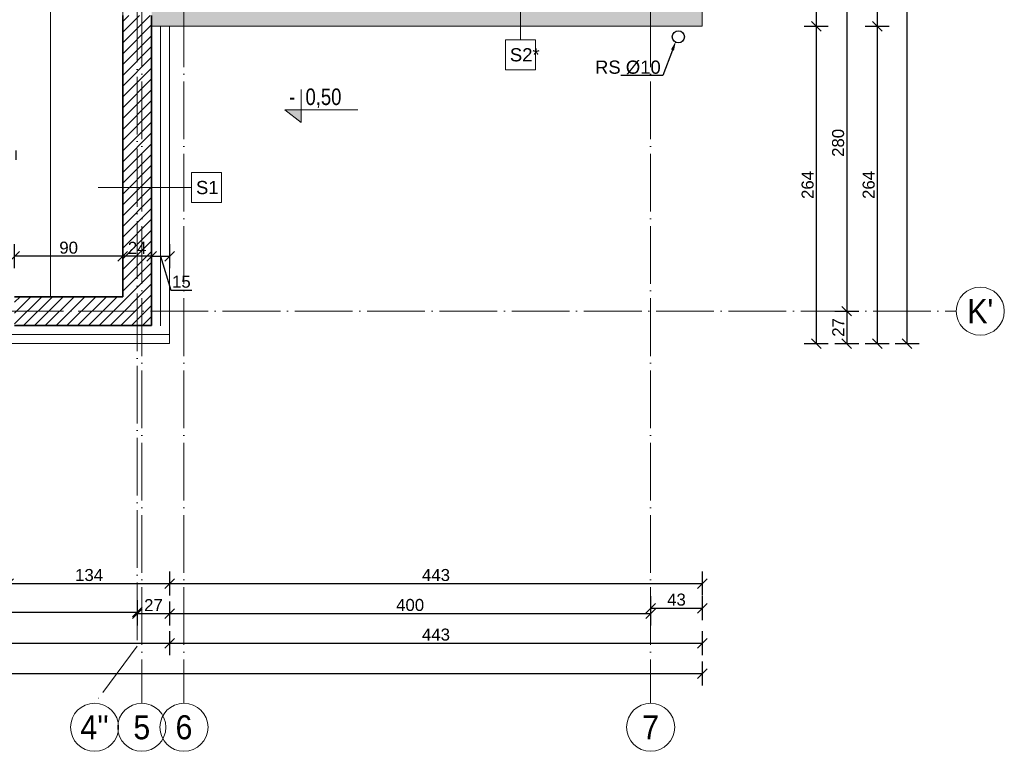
# Model space of a CAD drawing. Header units: millimetres. Extents: x -2720 to 125583, y -8970 to 34912.
# Tile 51 of 105: x 15209 to 16027, y 17551 to 18160. Entities that reach past the tile are written whole.
import ezdxf
from ezdxf import colors
from ezdxf.entities.mleader import LeaderData, LeaderLine
from ezdxf.enums import TextEntityAlignment as Align
from ezdxf.math import Vec2, Vec3

# ---------------------------------------------------------------- set-up
doc = ezdxf.new("R2010")
doc.units = ezdxf.units.MM
for name, pattern in [('ACAD_ISO03W100', [30, 12, -18]), ('ACAD_ISO04W100', [30, 24, -3, 0, -3]), ('Osie$0$CONTINOUS', [0])]:
    doc.linetypes.add(name, pattern=pattern)
for name, color, linetype, lineweight, true_color in [('A_DZIAŁOWA_PROJEKTOWANE', 7, 'Continuous', 18, 0x007cb0), ('A_HATCH_PROJEKTOWANE', 7, 'Continuous', 9, 0x0089b6), ('A_IZOLEACJA TERMI_PROJEKTOWANA', 7, 'Continuous', 15, 0x0089b6), ('A_ŚCIANY NOWOPROJEKTOWANE', 140, 'Continuous', 35, 0x00bfff)]:
    doc.layers.add(name, color=color, linetype=linetype, lineweight=lineweight, true_color=true_color)
doc.layers.add('A_NIEWIDOCZNE  POMOCNICZE', color=252, linetype='ACAD_ISO03W100', lineweight=5, plot=False)
for name, color, linetype, lineweight in [('A_OPISY', 40, 'Continuous', 9), ('A_OSIE KONSTRUKCYJNE', 150, 'ACAD_ISO04W100', 5), ('A_WYMIAROWANIE', 7, 'Continuous', 9), ('A_WYPOSAŻENIE', 181, 'Continuous', 9)]:
    doc.layers.add(name, color=color, linetype=linetype, lineweight=lineweight)
doc.layers.add('A_RYNNY', color=71, linetype='Continuous')
doc.styles.add('APLUS', font='arial.ttf', dxfattribs={"width": 0.6})
doc.styles.add('DEMIURG_100_opisy', font='arial.ttf', dxfattribs={"width": 0.9, "height": 20})
doc.styles.get("Standard").update_dxf_attribs({"font": 'arial.ttf'})
doc.linetypes.add('BATTING', pattern='A,0.0001,-0.1,[134,ltypeshp.shx,S=0.1,R=0,X=-0.1,Y=0],-0.2,[134,ltypeshp.shx,S=0.1,R=180,X=0.1,Y=0],-0.1', length=0.4001)
doc.dimstyles.new('1 do 100', dxfattribs={"dimtxt": 10, "dimasz": 8, "dimexe": 10, "dimexo": 10, "dimgap": 2, "dimtad": 1, "dimdec": 0, "dimtxsty": 'Standard', "dimblk": 'OBLIQUE', "dimcen": 2.5, "dimadec": 0, "dimazin": 0, "dimtfac": 1, "dimtdec": 0, "dimtmove": 0, "dimatfit": 3, "dimldrblk": 'OBLIQUE', "dimfxl": 10, "dimfxlon": 1, "dimarcsym": 0})

# ---------------------------------------------------------------- blocks, each defined once
blk = doc.blocks.new('*U8')
blk.add_hatch(color=256).paths.add_polyline_path([(0, 0.153), (-0.198, 0.153), (0, 0)])
blk.add_line((0, 0.153), (0, 0.4))
blk.add_lwpolyline([(0, 0.153), (0, 0), (-0.198, 0.153), (0.685, 0.153)])
at = {"style": 'APLUS', "width": 0.8}
blk.add_attdef('%%P_0.00', text='', height=0.2, dxfattribs=at).set_placement((-0.146, 0.153), align=Align.BOTTOM_LEFT)
blk = doc.blocks.new('OSI')
at = {"layer": 'A_OSIE KONSTRUKCYJNE', "ltscale": 2}
for p, q in [((18349.85, 22227.01), (18349.85, 19966.92)), ((18384.92, 22227.01), (18384.92, 19966.92)), ((18773.03, 22227.01), (18773.03, 19966.92)), ((18346.03, 20548.25), (18346.03, 20014.4)), ((16013.11, 20293.12), (19027.17, 20293.12)), ((18346.03, 20014.4), (18310.59, 19966.92))]:
    blk.add_line(p, q, dxfattribs=at)
at = {"layer": 'A_OSIE KONSTRUKCYJNE', "linetype": 'Continuous'}
for centre in [(19047.17, 20293.12), (18310.59, 19946.92), (18349.85, 19946.92), (18384.92, 19946.92), (18773.03, 19946.92)]:
    blk.add_circle(centre, 20, dxfattribs=at)
at = {"layer": 'A_OSIE KONSTRUKCYJNE', "linetype": 'Osie$0$CONTINOUS', "style": 'DEMIURG_100_opisy', "width": 0.9}
for s, p in [("K'", (19047.17, 20293.12)), ("4''", (18310.59, 19946.92)), ('5', (18349.85, 19946.92)), ('6', (18384.92, 19946.92)), ('7', (18773.03, 19946.92))]:
    blk.add_text(s, height=20, dxfattribs=at).set_placement(p, align=Align.MIDDLE_CENTER)
blk = doc.blocks.new('_Oblique')
at = {"color": 0, "linetype": 'ByBlock', "lineweight": -2}
blk.add_line((-0.5, -0.5), (0.5, 0.5), dxfattribs=at)
blk = doc.blocks.new('*D227')
at = {"layer": 'A_WYMIAROWANIE', "color": 0, "lineweight": -2, "ltscale": 2, "transparency": 16777216}
for p, q in [((15318.26, 17973.32), (15318.26, 17953.32)), ((15333.26, 17973.32), (15333.26, 17953.32)), ((15318.26, 17963.32), (15333.26, 17963.32)), ((15325.76, 17963.32), (15334.25, 17935)), ((15334.25, 17935), (15351.71, 17935))]:
    blk.add_line(p, q, dxfattribs=at)
at = {"layer": 'Defpoints', "color": 0, "ltscale": 2, "transparency": 16777216}
for p in [(15318.26, 17986.69), (15333.26, 17987.39), (15333.26, 17963.32)]:
    blk.add_point(p, dxfattribs=at)
at = {"layer": 'A_WYMIAROWANIE', "color": 0, "lineweight": -2, "ltscale": 2, "transparency": 16777216, "xscale": 8, "yscale": 8, "zscale": 8, "rotation": 180}
blk.add_blockref('_Oblique', (15318.26, 17963.32), dxfattribs=at)
at = {"layer": 'A_WYMIAROWANIE', "color": 0, "lineweight": -2, "ltscale": 2, "transparency": 16777216, "xscale": 8, "yscale": 8, "zscale": 8}
blk.add_blockref('_Oblique', (15333.26, 17963.32), dxfattribs=at)
at = {"layer": 'A_WYMIAROWANIE', "color": 0, "ltscale": 2, "transparency": 16777216, "insert": (15342.98, 17942.11), "char_height": 10, "attachment_point": 5}
blk.add_mtext('15', dxfattribs=at)
blk = doc.blocks.new('*D271')
at = {"layer": 'A_WYMIAROWANIE', "color": 0, "lineweight": -2, "ltscale": 2, "transparency": 16777216}
for p, q in [((15860.96, 18865.66), (15880.96, 18865.66)), ((15870.96, 18865.66), (15870.96, 18154.66)), ((15860.96, 18154.66), (15880.96, 18154.66))]:
    blk.add_line(p, q, dxfattribs=at)
at = {"layer": 'Defpoints', "color": 0, "ltscale": 2, "transparency": 16777216}
for p in [(15776.26, 18865.66), (15776.26, 18154.66), (15870.96, 18154.66)]:
    blk.add_point(p, dxfattribs=at)
at = {"layer": 'A_WYMIAROWANIE', "color": 0, "lineweight": -2, "ltscale": 2, "transparency": 16777216, "xscale": 8, "yscale": 8, "zscale": 8}
for p, rotation in [((15870.96, 18865.66), 90), ((15870.96, 18154.66), 270)]:
    blk.add_blockref('_Oblique', p, dxfattribs=dict(at, rotation=rotation))
at = {"layer": 'A_WYMIAROWANIE', "color": 0, "ltscale": 2, "transparency": 16777216, "insert": (15863.94, 18510.16), "char_height": 10, "attachment_point": 5, "rotation": 90}
blk.add_mtext('711', dxfattribs=at)
blk = doc.blocks.new('*D272')
at = {"layer": 'A_WYMIAROWANIE', "color": 0, "lineweight": -2, "ltscale": 2, "transparency": 16777216}
for p, q in [((15860.96, 18154.66), (15880.96, 18154.66)), ((15870.96, 18154.66), (15870.96, 17890.66)), ((15860.96, 17890.66), (15880.96, 17890.66))]:
    blk.add_line(p, q, dxfattribs=at)
at = {"layer": 'Defpoints', "color": 0, "ltscale": 2, "transparency": 16777216}
for p in [(15776.26, 18154.66), (15333.26, 17890.66), (15870.96, 17890.66)]:
    blk.add_point(p, dxfattribs=at)
at = {"layer": 'A_WYMIAROWANIE', "color": 0, "lineweight": -2, "ltscale": 2, "transparency": 16777216, "xscale": 8, "yscale": 8, "zscale": 8}
for p, rotation in [((15870.96, 18154.66), 90), ((15870.96, 17890.66), 270)]:
    blk.add_blockref('_Oblique', p, dxfattribs=dict(at, rotation=rotation))
at = {"layer": 'A_WYMIAROWANIE', "color": 0, "ltscale": 2, "transparency": 16777216, "insert": (15863.85, 18022.66), "char_height": 10, "attachment_point": 5, "rotation": 90}
blk.add_mtext('264', dxfattribs=at)
blk = doc.blocks.new('*D279')
at = {"layer": 'A_WYMIAROWANIE', "color": 0, "lineweight": -2, "ltscale": 2, "transparency": 16777216}
for p, q in [((15886.32, 18197.66), (15906.32, 18197.66)), ((15896.32, 18197.66), (15896.32, 17917.66)), ((15886.32, 17917.66), (15906.32, 17917.66))]:
    blk.add_line(p, q, dxfattribs=at)
at = {"layer": 'Defpoints', "color": 0, "ltscale": 2, "transparency": 16777216}
for p in [(15786.78, 18197.66), (15356.44, 17917.66), (15896.32, 17917.66)]:
    blk.add_point(p, dxfattribs=at)
at = {"layer": 'A_WYMIAROWANIE', "color": 0, "lineweight": -2, "ltscale": 2, "transparency": 16777216, "xscale": 8, "yscale": 8, "zscale": 8}
for p, rotation in [((15896.32, 18197.66), 90), ((15896.32, 17917.66), 270)]:
    blk.add_blockref('_Oblique', p, dxfattribs=dict(at, rotation=rotation))
at = {"layer": 'A_WYMIAROWANIE', "color": 0, "ltscale": 2, "transparency": 16777216, "insert": (15889.21, 18057.66), "char_height": 10, "attachment_point": 5, "rotation": 90}
blk.add_mtext('280', dxfattribs=at)
blk = doc.blocks.new('*D280')
at = {"layer": 'A_WYMIAROWANIE', "color": 0, "lineweight": -2, "ltscale": 2, "transparency": 16777216}
for p, q in [((15886.32, 17917.66), (15906.32, 17917.66)), ((15896.32, 17917.66), (15896.32, 17890.66)), ((15886.32, 17890.66), (15906.32, 17890.66))]:
    blk.add_line(p, q, dxfattribs=at)
at = {"layer": 'Defpoints', "color": 0, "ltscale": 2, "transparency": 16777216}
for p in [(15356.44, 17917.66), (15333.26, 17890.66), (15896.32, 17890.66)]:
    blk.add_point(p, dxfattribs=at)
at = {"layer": 'A_WYMIAROWANIE', "color": 0, "lineweight": -2, "ltscale": 2, "transparency": 16777216, "xscale": 8, "yscale": 8, "zscale": 8}
for p, rotation in [((15896.32, 17917.66), 90), ((15896.32, 17890.66), 270)]:
    blk.add_blockref('_Oblique', p, dxfattribs=dict(at, rotation=rotation))
at = {"layer": 'A_WYMIAROWANIE', "color": 0, "ltscale": 2, "transparency": 16777216, "insert": (15889.3, 17904.16), "char_height": 10, "attachment_point": 5, "rotation": 90}
blk.add_mtext('27', dxfattribs=at)
blk = doc.blocks.new('*D281')
at = {"layer": 'A_WYMIAROWANIE', "color": 0, "lineweight": -2, "ltscale": 2, "transparency": 16777216}
for p, q in [((15911.73, 19650.66), (15931.73, 19650.66)), ((15921.73, 19650.66), (15921.73, 18154.66)), ((15911.73, 18154.66), (15931.73, 18154.66))]:
    blk.add_line(p, q, dxfattribs=at)
at = {"layer": 'Defpoints', "color": 0, "ltscale": 2, "transparency": 16777216}
for p in [(15776.26, 19650.66), (15776.26, 18154.66), (15921.73, 18154.66)]:
    blk.add_point(p, dxfattribs=at)
at = {"layer": 'A_WYMIAROWANIE', "color": 0, "lineweight": -2, "ltscale": 2, "transparency": 16777216, "xscale": 8, "yscale": 8, "zscale": 8}
for p, rotation in [((15921.73, 19650.66), 90), ((15921.73, 18154.66), 270)]:
    blk.add_blockref('_Oblique', p, dxfattribs=dict(at, rotation=rotation))
at = {"layer": 'A_WYMIAROWANIE', "color": 0, "ltscale": 2, "transparency": 16777216, "insert": (15914.63, 18902.66), "char_height": 10, "attachment_point": 5, "rotation": 90}
blk.add_mtext('1496', dxfattribs=at)
blk = doc.blocks.new('*D282')
at = {"layer": 'A_WYMIAROWANIE', "color": 0, "lineweight": -2, "ltscale": 2, "transparency": 16777216}
for p, q in [((15911.73, 18154.66), (15931.73, 18154.66)), ((15921.73, 18154.66), (15921.73, 17890.66)), ((15911.73, 17890.66), (15931.73, 17890.66))]:
    blk.add_line(p, q, dxfattribs=at)
at = {"layer": 'Defpoints', "color": 0, "ltscale": 2, "transparency": 16777216}
for p in [(15776.26, 18154.66), (15333.26, 17890.66), (15921.73, 17890.66)]:
    blk.add_point(p, dxfattribs=at)
at = {"layer": 'A_WYMIAROWANIE', "color": 0, "lineweight": -2, "ltscale": 2, "transparency": 16777216, "xscale": 8, "yscale": 8, "zscale": 8}
for p, rotation in [((15921.73, 18154.66), 90), ((15921.73, 17890.66), 270)]:
    blk.add_blockref('_Oblique', p, dxfattribs=dict(at, rotation=rotation))
at = {"layer": 'A_WYMIAROWANIE', "color": 0, "ltscale": 2, "transparency": 16777216, "insert": (15914.63, 18022.66), "char_height": 10, "attachment_point": 5, "rotation": 90}
blk.add_mtext('264', dxfattribs=at)
blk = doc.blocks.new('*D283')
at = {"layer": 'A_WYMIAROWANIE', "color": 0, "lineweight": -2, "ltscale": 2, "transparency": 16777216}
for p, q in [((15936.59, 19650.66), (15956.59, 19650.66)), ((15946.59, 17890.66), (15946.59, 19650.66)), ((15936.59, 17890.66), (15956.59, 17890.66))]:
    blk.add_line(p, q, dxfattribs=at)
at = {"layer": 'Defpoints', "color": 0, "ltscale": 2, "transparency": 16777216}
for p in [(15290.28, 19650.66), (15946.59, 19650.66), (15333.26, 17890.66)]:
    blk.add_point(p, dxfattribs=at)
at = {"layer": 'A_WYMIAROWANIE', "color": 0, "lineweight": -2, "ltscale": 2, "transparency": 16777216, "xscale": 8, "yscale": 8, "zscale": 8}
for p, rotation in [((15946.59, 19650.66), 90), ((15946.59, 17890.66), 270)]:
    blk.add_blockref('_Oblique', p, dxfattribs=dict(at, rotation=rotation))
at = {"layer": 'A_WYMIAROWANIE', "color": 0, "ltscale": 2, "transparency": 16777216, "insert": (15939.48, 18770.66), "char_height": 10, "attachment_point": 5, "rotation": 90}
blk.add_mtext('1760', dxfattribs=at)
blk = doc.blocks.new('*D291')
at = {"layer": 'A_WYMIAROWANIE', "color": 0, "lineweight": -2, "ltscale": 2, "transparency": 16777216}
for p, q in [((15199.26, 17700.97), (15199.26, 17680.97)), ((15333.26, 17700.97), (15333.26, 17680.97)), ((15199.26, 17690.97), (15333.26, 17690.97))]:
    blk.add_line(p, q, dxfattribs=at)
at = {"layer": 'Defpoints', "color": 0, "ltscale": 2, "transparency": 16777216}
for p in [(15199.26, 17890.66), (15333.26, 17890.66), (15333.26, 17690.97)]:
    blk.add_point(p, dxfattribs=at)
at = {"layer": 'A_WYMIAROWANIE', "color": 0, "lineweight": -2, "ltscale": 2, "transparency": 16777216, "xscale": 8, "yscale": 8, "zscale": 8, "rotation": 180}
blk.add_blockref('_Oblique', (15199.26, 17690.97), dxfattribs=at)
at = {"layer": 'A_WYMIAROWANIE', "color": 0, "lineweight": -2, "ltscale": 2, "transparency": 16777216, "xscale": 8, "yscale": 8, "zscale": 8}
blk.add_blockref('_Oblique', (15333.26, 17690.97), dxfattribs=at)
at = {"layer": 'A_WYMIAROWANIE', "color": 0, "ltscale": 2, "transparency": 16777216, "insert": (15266.26, 17698.08), "char_height": 10, "attachment_point": 5}
blk.add_mtext('134', dxfattribs=at)
blk = doc.blocks.new('*D292')
at = {"layer": 'A_WYMIAROWANIE', "color": 0, "lineweight": -2, "ltscale": 2, "transparency": 16777216}
for p, q in [((15333.26, 17700.97), (15333.26, 17680.97)), ((15776.26, 17700.97), (15776.26, 17680.97)), ((15333.26, 17690.97), (15776.26, 17690.97))]:
    blk.add_line(p, q, dxfattribs=at)
at = {"layer": 'Defpoints', "color": 0, "ltscale": 2, "transparency": 16777216}
for p in [(15776.26, 18154.66), (15333.26, 17890.66), (15776.26, 17690.97)]:
    blk.add_point(p, dxfattribs=at)
at = {"layer": 'A_WYMIAROWANIE', "color": 0, "lineweight": -2, "ltscale": 2, "transparency": 16777216, "xscale": 8, "yscale": 8, "zscale": 8, "rotation": 180}
blk.add_blockref('_Oblique', (15333.26, 17690.97), dxfattribs=at)
at = {"layer": 'A_WYMIAROWANIE', "color": 0, "lineweight": -2, "ltscale": 2, "transparency": 16777216, "xscale": 8, "yscale": 8, "zscale": 8}
blk.add_blockref('_Oblique', (15776.26, 17690.97), dxfattribs=at)
at = {"layer": 'A_WYMIAROWANIE', "color": 0, "ltscale": 2, "transparency": 16777216, "insert": (15554.76, 17698.08), "char_height": 10, "attachment_point": 5}
blk.add_mtext('443', dxfattribs=at)
blk = doc.blocks.new('*D298')
at = {"layer": 'A_WYMIAROWANIE', "color": 0, "lineweight": -2, "ltscale": 2, "transparency": 16777216}
for p, q in [((14915.26, 17677.3), (14915.26, 17657.3)), ((15306.26, 17677.3), (15306.26, 17657.3)), ((14915.26, 17667.3), (15306.26, 17667.3))]:
    blk.add_line(p, q, dxfattribs=at)
at = {"layer": 'Defpoints', "color": 0, "ltscale": 2, "transparency": 16777216}
for p in [(14915.26, 17961.43), (15306.26, 17883.37), (15306.26, 17667.3)]:
    blk.add_point(p, dxfattribs=at)
at = {"layer": 'A_WYMIAROWANIE', "color": 0, "lineweight": -2, "ltscale": 2, "transparency": 16777216, "xscale": 8, "yscale": 8, "zscale": 8, "rotation": 180}
blk.add_blockref('_Oblique', (14915.26, 17667.3), dxfattribs=at)
at = {"layer": 'A_WYMIAROWANIE', "color": 0, "lineweight": -2, "ltscale": 2, "transparency": 16777216, "xscale": 8, "yscale": 8, "zscale": 8}
blk.add_blockref('_Oblique', (15306.26, 17667.3), dxfattribs=at)
at = {"layer": 'A_WYMIAROWANIE', "color": 0, "ltscale": 2, "transparency": 16777216, "insert": (15110.76, 17674.41), "char_height": 10, "attachment_point": 5}
blk.add_mtext('391', dxfattribs=at)
blk = doc.blocks.new('*D299')
at = {"layer": 'A_WYMIAROWANIE', "color": 0, "lineweight": -2, "ltscale": 2, "transparency": 16777216}
for p, q in [((15306.26, 17676.05), (15306.26, 17656.05)), ((15333.26, 17676.05), (15333.26, 17656.05)), ((15306.26, 17666.05), (15333.26, 17666.05))]:
    blk.add_line(p, q, dxfattribs=at)
at = {"layer": 'Defpoints', "color": 0, "ltscale": 2, "transparency": 16777216}
for p in [(15333.26, 17890.66), (15306.26, 17883.37), (15333.26, 17666.05)]:
    blk.add_point(p, dxfattribs=at)
at = {"layer": 'A_WYMIAROWANIE', "color": 0, "lineweight": -2, "ltscale": 2, "transparency": 16777216, "xscale": 8, "yscale": 8, "zscale": 8, "rotation": 180}
blk.add_blockref('_Oblique', (15306.26, 17666.05), dxfattribs=at)
at = {"layer": 'A_WYMIAROWANIE', "color": 0, "lineweight": -2, "ltscale": 2, "transparency": 16777216, "xscale": 8, "yscale": 8, "zscale": 8}
blk.add_blockref('_Oblique', (15333.26, 17666.05), dxfattribs=at)
at = {"layer": 'A_WYMIAROWANIE', "color": 0, "ltscale": 2, "transparency": 16777216, "insert": (15319.76, 17673.07), "char_height": 10, "attachment_point": 5}
blk.add_mtext('27', dxfattribs=at)
blk = doc.blocks.new('*D300')
at = {"layer": 'A_WYMIAROWANIE', "color": 0, "lineweight": -2, "ltscale": 2, "transparency": 16777216}
for p, q in [((15333.26, 17676.05), (15333.26, 17656.05)), ((15733.26, 17676.05), (15733.26, 17656.05)), ((15333.26, 17666.05), (15733.26, 17666.05))]:
    blk.add_line(p, q, dxfattribs=at)
at = {"layer": 'Defpoints', "color": 0, "ltscale": 2, "transparency": 16777216}
for p in [(15733.26, 18142.9), (15333.26, 17890.66), (15733.26, 17666.05)]:
    blk.add_point(p, dxfattribs=at)
at = {"layer": 'A_WYMIAROWANIE', "color": 0, "lineweight": -2, "ltscale": 2, "transparency": 16777216, "xscale": 8, "yscale": 8, "zscale": 8, "rotation": 180}
blk.add_blockref('_Oblique', (15333.26, 17666.05), dxfattribs=at)
at = {"layer": 'A_WYMIAROWANIE', "color": 0, "lineweight": -2, "ltscale": 2, "transparency": 16777216, "xscale": 8, "yscale": 8, "zscale": 8}
blk.add_blockref('_Oblique', (15733.26, 17666.05), dxfattribs=at)
at = {"layer": 'A_WYMIAROWANIE', "color": 0, "ltscale": 2, "transparency": 16777216, "insert": (15533.26, 17673.16), "char_height": 10, "attachment_point": 5}
blk.add_mtext('400', dxfattribs=at)
blk = doc.blocks.new('*D301')
at = {"layer": 'A_WYMIAROWANIE', "color": 0, "lineweight": -2, "ltscale": 2, "transparency": 16777216}
for p, q in [((15733.26, 17680.52), (15733.26, 17660.52)), ((15776.26, 17680.52), (15776.26, 17660.52)), ((15733.26, 17670.52), (15776.26, 17670.52))]:
    blk.add_line(p, q, dxfattribs=at)
at = {"layer": 'Defpoints', "color": 0, "ltscale": 2, "transparency": 16777216}
for p in [(15776.26, 18154.66), (15733.26, 18142.9), (15776.26, 17670.52)]:
    blk.add_point(p, dxfattribs=at)
at = {"layer": 'A_WYMIAROWANIE', "color": 0, "lineweight": -2, "ltscale": 2, "transparency": 16777216, "xscale": 8, "yscale": 8, "zscale": 8, "rotation": 180}
blk.add_blockref('_Oblique', (15733.26, 17670.52), dxfattribs=at)
at = {"layer": 'A_WYMIAROWANIE', "color": 0, "lineweight": -2, "ltscale": 2, "transparency": 16777216, "xscale": 8, "yscale": 8, "zscale": 8}
blk.add_blockref('_Oblique', (15776.26, 17670.52), dxfattribs=at)
at = {"layer": 'A_WYMIAROWANIE', "color": 0, "ltscale": 2, "transparency": 16777216, "insert": (15754.76, 17677.63), "char_height": 10, "attachment_point": 5}
blk.add_mtext('43', dxfattribs=at)
blk = doc.blocks.new('*D306')
at = {"layer": 'A_WYMIAROWANIE', "color": 0, "lineweight": -2, "ltscale": 2, "transparency": 16777216}
for p, q in [((14480.47, 17651.4), (14480.47, 17631.4)), ((15333.26, 17651.4), (15333.26, 17631.4)), ((14480.47, 17641.4), (15333.26, 17641.4))]:
    blk.add_line(p, q, dxfattribs=at)
at = {"layer": 'Defpoints', "color": 0, "ltscale": 2, "transparency": 16777216}
for p in [(15333.26, 17890.66), (14480.47, 17861.31), (15333.26, 17641.4)]:
    blk.add_point(p, dxfattribs=at)
at = {"layer": 'A_WYMIAROWANIE', "color": 0, "lineweight": -2, "ltscale": 2, "transparency": 16777216, "xscale": 8, "yscale": 8, "zscale": 8, "rotation": 180}
blk.add_blockref('_Oblique', (14480.47, 17641.4), dxfattribs=at)
at = {"layer": 'A_WYMIAROWANIE', "color": 0, "lineweight": -2, "ltscale": 2, "transparency": 16777216, "xscale": 8, "yscale": 8, "zscale": 8}
blk.add_blockref('_Oblique', (15333.26, 17641.4), dxfattribs=at)
at = {"layer": 'A_WYMIAROWANIE', "color": 0, "ltscale": 2, "transparency": 16777216, "insert": (14906.86, 17648.51), "char_height": 10, "attachment_point": 5}
blk.add_mtext('853', dxfattribs=at)
blk = doc.blocks.new('*D307')
at = {"layer": 'A_WYMIAROWANIE', "color": 0, "lineweight": -2, "ltscale": 2, "transparency": 16777216}
for p, q in [((15333.26, 17651.4), (15333.26, 17631.4)), ((15776.26, 17651.4), (15776.26, 17631.4)), ((15333.26, 17641.4), (15776.26, 17641.4))]:
    blk.add_line(p, q, dxfattribs=at)
at = {"layer": 'Defpoints', "color": 0, "ltscale": 2, "transparency": 16777216}
for p in [(15776.26, 18154.66), (15333.26, 17890.66), (15776.26, 17641.4)]:
    blk.add_point(p, dxfattribs=at)
at = {"layer": 'A_WYMIAROWANIE', "color": 0, "lineweight": -2, "ltscale": 2, "transparency": 16777216, "xscale": 8, "yscale": 8, "zscale": 8, "rotation": 180}
blk.add_blockref('_Oblique', (15333.26, 17641.4), dxfattribs=at)
at = {"layer": 'A_WYMIAROWANIE', "color": 0, "lineweight": -2, "ltscale": 2, "transparency": 16777216, "xscale": 8, "yscale": 8, "zscale": 8}
blk.add_blockref('_Oblique', (15776.26, 17641.4), dxfattribs=at)
at = {"layer": 'A_WYMIAROWANIE', "color": 0, "ltscale": 2, "transparency": 16777216, "insert": (15554.76, 17648.51), "char_height": 10, "attachment_point": 5}
blk.add_mtext('443', dxfattribs=at)
blk = doc.blocks.new('*D308')
at = {"layer": 'A_WYMIAROWANIE', "color": 0, "lineweight": -2, "ltscale": 2, "transparency": 16777216}
for p, q in [((13281.26, 17626.09), (13281.26, 17606.09)), ((15776.26, 17626.09), (15776.26, 17606.09)), ((13281.26, 17616.09), (15776.26, 17616.09))]:
    blk.add_line(p, q, dxfattribs=at)
at = {"layer": 'Defpoints', "color": 0, "ltscale": 2, "transparency": 16777216}
for p in [(13281.26, 18149.66), (15776.26, 18149.66), (15776.26, 17616.09)]:
    blk.add_point(p, dxfattribs=at)
at = {"layer": 'A_WYMIAROWANIE', "color": 0, "lineweight": -2, "ltscale": 2, "transparency": 16777216, "xscale": 8, "yscale": 8, "zscale": 8, "rotation": 180}
blk.add_blockref('_Oblique', (13281.26, 17616.09), dxfattribs=at)
at = {"layer": 'A_WYMIAROWANIE', "color": 0, "lineweight": -2, "ltscale": 2, "transparency": 16777216, "xscale": 8, "yscale": 8, "zscale": 8}
blk.add_blockref('_Oblique', (15776.26, 17616.09), dxfattribs=at)
at = {"layer": 'A_WYMIAROWANIE', "color": 0, "ltscale": 2, "transparency": 16777216, "insert": (14528.76, 17623.2), "char_height": 10, "attachment_point": 5}
blk.add_mtext('2495', dxfattribs=at)
blk = doc.blocks.new('*D484')
at = {"layer": 'A_WYMIAROWANIE', "color": 0, "lineweight": -2, "ltscale": 2, "transparency": 16777216}
for p, q in [((15294.26, 17973.32), (15294.26, 17953.32)), ((15318.26, 17973.32), (15318.26, 17953.32)), ((15318.26, 17963.32), (15294.26, 17963.32))]:
    blk.add_line(p, q, dxfattribs=at)
at = {"layer": 'Defpoints', "color": 0, "ltscale": 2, "transparency": 16777216}
for p in [(15294.26, 17983.76), (15318.26, 17983.76), (15294.26, 17963.32)]:
    blk.add_point(p, dxfattribs=at)
at = {"layer": 'A_WYMIAROWANIE', "color": 0, "lineweight": -2, "ltscale": 2, "transparency": 16777216, "xscale": 8, "yscale": 8, "zscale": 8, "rotation": 180}
blk.add_blockref('_Oblique', (15294.26, 17963.32), dxfattribs=at)
at = {"layer": 'A_WYMIAROWANIE', "color": 0, "lineweight": -2, "ltscale": 2, "transparency": 16777216, "xscale": 8, "yscale": 8, "zscale": 8}
blk.add_blockref('_Oblique', (15318.26, 17963.32), dxfattribs=at)
at = {"layer": 'A_WYMIAROWANIE', "color": 0, "ltscale": 2, "transparency": 16777216, "insert": (15306.26, 17970.34), "char_height": 10, "attachment_point": 5}
blk.add_mtext('24', dxfattribs=at)
blk = doc.blocks.new('*D485')
at = {"layer": 'A_WYMIAROWANIE', "color": 0, "lineweight": -2, "ltscale": 2, "transparency": 16777216}
for p, q in [((15204.26, 17953.32), (15204.26, 17973.32)), ((15294.26, 17973.32), (15294.26, 17953.32)), ((15294.26, 17963.32), (15204.26, 17963.32))]:
    blk.add_line(p, q, dxfattribs=at)
at = {"layer": 'Defpoints', "color": 0, "ltscale": 2, "transparency": 16777216}
for p in [(15294.26, 17983.76), (15204.26, 17963.32), (15204.26, 17929.66)]:
    blk.add_point(p, dxfattribs=at)
at = {"layer": 'A_WYMIAROWANIE', "color": 0, "lineweight": -2, "ltscale": 2, "transparency": 16777216, "xscale": 8, "yscale": 8, "zscale": 8, "rotation": 180}
blk.add_blockref('_Oblique', (15204.26, 17963.32), dxfattribs=at)
at = {"layer": 'A_WYMIAROWANIE', "color": 0, "lineweight": -2, "ltscale": 2, "transparency": 16777216, "xscale": 8, "yscale": 8, "zscale": 8}
blk.add_blockref('_Oblique', (15294.26, 17963.32), dxfattribs=at)
at = {"layer": 'A_WYMIAROWANIE', "color": 0, "ltscale": 2, "transparency": 16777216, "insert": (15249.26, 17970.42), "char_height": 10, "attachment_point": 5}
blk.add_mtext('90', dxfattribs=at)

msp = doc.modelspace()

# ---------------------------------------------------------------- hatches: boundary and pattern name
at = {"layer": 'A_HATCH_PROJEKTOWANE', "ltscale": 2}
h = msp.add_hatch(dxfattribs=at)
h.set_pattern_fill('ANSI31', color=256, scale=2)
h.set_pattern_definition([(45, (-3039.768, -2375.465), (-4.490128, 4.490128), [])])
h.paths.add_polyline_path([(14927.26, 18317.66), (14903.26, 18317.66), (14903.26, 17929.66), (14927.26, 17929.66)])
h.paths.add_polyline_path([(14464.26, 17929.66), (14464.26, 17905.66), (14593.49, 17905.66), (14593.49, 17929.66)])
h.paths.add_polyline_path([(14229.26, 17929.66), (14229.26, 17905.66), (14364.26, 17905.66), (14364.26, 17929.66)])
h.paths.add_polyline_path([(14343.26, 18075.66), (14319.26, 18075.66), (14319.26, 17929.66), (14343.26, 17929.66)])
h.paths.add_polyline_path([(14343.26, 18175.66), (14343.26, 18195.66), (14319.26, 18195.66), (14319.26, 18175.66)])
h.paths.add_polyline_path([(14343.26, 18317.66), (14319.26, 18317.66), (14319.26, 18295.66), (14343.26, 18295.66)])
h.paths.add_polyline_path([(14014.26, 18158.66), (13990.26, 18158.66), (13990.26, 17905.66), (14079.26, 17905.66), (14079.26, 17913.66), (14079.26, 17929.66), (14014.26, 17929.66)])
h.paths.add_polyline_path([(15054.26, 17905.66), (15054.26, 17929.66), (14593.49, 17929.66), (14593.49, 17905.66)])
h.paths.add_polyline_path([(15204.26, 17929.66), (15204.26, 17905.66), (15318.26, 17905.66), (15318.26, 18145.66), (15318.26, 18163.66), (15294.26, 18163.66), (15294.26, 18145.66), (15294.26, 17929.66)])
at = {"layer": 'A_IZOLEACJA TERMI_PROJEKTOWANA', "ltscale": 2}
h = msp.add_hatch(dxfattribs=at)
h.set_pattern_fill('HONEY', color=256)
h.set_pattern_definition([(0, (-3039.7677, -2375.465), (4.7625, 2.74963064), [3.175, -6.35]), (120, (-3039.7677, -2375.465), (-4.7625, 2.74963066), [3.175, -6.35]), (60, (-3039.7677, -2375.465), (1e-08, 5.4992613), [-6.35, 3.175])])
h.paths.add_polyline_path([(15776.26, 19650.66), (15733.26, 19650.66), (15733.26, 19638.66), (15764.26, 19638.66), (15764.26, 19607.66), (15776.26, 19607.66)])
h.paths.add_polyline_path([(15776.26, 19607.66), (15764.26, 19607.66), (15764.26, 19450.16), (15776.26, 19450.16)])
h.paths.add_polyline_path([(15776.26, 19450.16), (15764.26, 19450.16), (15764.26, 19288.66), (15764.26, 19283.66), (15776.26, 19283.66)])
h.paths.add_polyline_path([(15776.26, 19138.66), (15764.26, 19138.66), (15764.26, 19133.66), (15764.26, 19015.66), (15764.26, 19010.66), (15776.26, 19010.66)])
h.paths.add_polyline_path([(15776.26, 18865.66), (15764.26, 18865.66), (15764.26, 18860.66), (15764.26, 18396.4), (15776.26, 18396.4)])
h.paths.add_polyline_path([(15776.26, 18396.4), (15764.26, 18396.4), (15764.26, 18166.66), (15625.03, 18166.66), (15625.03, 18154.66), (15776.26, 18154.66)])
h.paths.add_polyline_path([(15625.03, 18166.66), (15318.26, 18166.66), (15318.26, 18163.66), (15318.26, 18154.66), (15625.03, 18154.66)])

# ---------------------------------------------------------------- linework, layer by layer
for points in [[(15776.26, 18865.66), (15776.26, 18154.66), (15318.26, 18154.66)], [(15333.26, 17890.66), (15333.26, 18145.66), (15333.26, 18154.66)], [(15199.26, 17890.66), (15333.26, 17890.66)]]:
    msp.add_lwpolyline(points, dxfattribs=at)
at = {"layer": 'A_IZOLEACJA TERMI_PROJEKTOWANA', "linetype": 'BATTING', "ltscale": 18}
for points in [[(15325.76, 17905.41), (15325.76, 18145.66), (15325.76, 18154.66)], [(15199.26, 17898.16), (15333.26, 17898.16)]]:
    msp.add_lwpolyline(points, dxfattribs=at)
at = {"layer": 'A_NIEWIDOCZNE  POMOCNICZE', "ltscale": 2}
msp.add_lwpolyline([(15073.26, 18565.66), (15073.26, 18758.66), (15290.26, 18758.66), (15290.26, 18363.66), (15250.26, 18363.66), (15250.26, 18320.66), (15294.26, 18320.66), (15294.26, 17929.66), (14927.26, 17929.66), (14927.26, 18320.66), (15075.26, 18320.66), (15075.26, 18363.66), (14803.26, 18363.66), (14803.26, 18565.66), (15073.26, 18565.66)], dxfattribs=at)
at = {"layer": 'A_OPISY'}
for p, q in [((15625.03, 18227.84), (15625.03, 18143.38)), ((15351.5, 18020.45), (15273.89, 18020.45))]:
    msp.add_line(p, q, dxfattribs=at)
for points in [[(15612.53, 18118.38), (15637.53, 18118.38), (15637.53, 18143.38), (15612.53, 18143.38)], [(15351.5, 18007.95), (15376.5, 18007.95), (15376.5, 18032.95), (15351.5, 18032.95)]]:
    msp.add_lwpolyline(points, close=True, dxfattribs=at)
at = {"layer": 'A_RYNNY'}
msp.add_circle((15756.31, 18145.92), 5, dxfattribs=at)
at = {"layer": 'A_WYPOSAŻENIE'}
msp.add_lwpolyline([(15234.26, 17929.66), (15294.26, 17929.66), (15294.26, 18320.66), (15234.26, 18320.66)], close=True, dxfattribs=at)
at = {"layer": 'A_ŚCIANY NOWOPROJEKTOWANE', "ltscale": 2}
for points in [[(15294.26, 17929.66), (15294.26, 18145.66), (15294.26, 18163.66)], [(15318.26, 18163.66), (15318.26, 18145.66), (15318.26, 17905.66)], [(15204.26, 17929.66), (15294.26, 17929.66)], [(15318.26, 17905.66), (15204.26, 17905.66)]]:
    msp.add_lwpolyline(points, dxfattribs=at)

# ---------------------------------------------------------------- block references
at = {"layer": 'A_OPISY', "transparency": 33554687, "xscale": 68.67492864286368, "yscale": 68.67492864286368, "zscale": 68.67492864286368, "rotation": 1.435389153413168e-05}
msp.add_blockref('*U8', (15442.62, 18074.52), dxfattribs=at).add_auto_attribs({'%%P_0.00': '-  0,50'})
at = {"layer": 'A_OSIE KONSTRUKCYJNE'}
msp.add_blockref('OSI', (-3039.77, -2375.46), dxfattribs=at)

# ---------------------------------------------------------------- texts
at = {"layer": 'A_OPISY'}
for s, p in [('S2*', (15616.2, 18125.45)), ('RS %%C10', (15687.02, 18115.16)), ('S1', (15355.17, 18015.01))]:
    msp.add_text(s, height=11, dxfattribs=at).set_placement(p)

# ---------------------------------------------------------------- dimensions: what is measured, and where the dimension line sits
at = {"layer": 'A_WYMIAROWANIE', "ltscale": 2}
for base, p1, p2, picture, middle in [((15946.59, 19650.66), (15333.26, 17890.66), (15290.28, 19650.66), '*D283', (15939.48, 18770.66)), ((15921.73, 18154.66), (15776.26, 19650.66), (15776.26, 18154.66), '*D281', (15914.63, 18902.66))]:
    dim = msp.add_linear_dim(base=base, p1=p1, p2=p2, angle=90, dimstyle='1 do 100', dxfattribs=at)
    dim.commit()
    dim.dimension.update_dxf_attribs({"geometry": picture, "text_midpoint": middle})
for base, p1, p2, picture, middle in [((15870.96, 18154.66), (15776.26, 18865.66), (15776.26, 18154.66), '*D271', (15863.94, 18510.16)), ((15896.32, 17917.66), (15786.78, 18197.66), (15356.44, 17917.66), '*D279', (15889.21, 18057.66)), ((15870.96, 17890.66), (15776.26, 18154.66), (15333.26, 17890.66), '*D272', (15863.85, 18022.66)), ((15921.73, 17890.66), (15776.26, 18154.66), (15333.26, 17890.66), '*D282', (15914.63, 18022.66)), ((15896.32, 17890.66), (15356.44, 17917.66), (15333.26, 17890.66), '*D280', (15889.3, 17904.16))]:
    dim = msp.add_linear_dim(base=base, p1=p1, p2=p2, angle=90, dimstyle='1 do 100', override={"dimtmove": 1}, dxfattribs=at)
    dim.commit()
    dim.dimension.update_dxf_attribs({"geometry": picture, "text_midpoint": middle})
for base, p1, p2, picture, middle in [((15776.26, 17690.97), (15333.26, 17890.66), (15776.26, 18154.66), '*D292', (15554.76, 17698.08)), ((15776.26, 17641.4), (15333.26, 17890.66), (15776.26, 18154.66), '*D307', (15554.76, 17648.51)), ((15776.26, 17670.52), (15733.26, 18142.9), (15776.26, 18154.66), '*D301', (15754.76, 17677.63)), ((15733.26, 17666.05), (15333.26, 17890.66), (15733.26, 18142.9), '*D300', (15533.26, 17673.16)), ((15204.26, 17963.32), (15294.26, 17983.76), (15204.26, 17929.66), '*D485', (15249.26, 17970.42)), ((15333.26, 17963.32), (15318.26, 17986.69), (15333.26, 17987.39), '*D227', (15336.25, 17942.11)), ((15306.26, 17667.3), (14915.26, 17961.43), (15306.26, 17883.37), '*D298', (15110.76, 17674.41)), ((15333.26, 17641.4), (14480.47, 17861.31), (15333.26, 17890.66), '*D306', (14906.86, 17648.51)), ((15333.26, 17690.97), (15199.26, 17890.66), (15333.26, 17890.66), '*D291', (15266.26, 17698.08)), ((15333.26, 17666.05), (15306.26, 17883.37), (15333.26, 17890.66), '*D299', (15319.76, 17673.07))]:
    dim = msp.add_linear_dim(base=base, p1=p1, p2=p2, dimstyle='1 do 100', override={"dimtmove": 1}, dxfattribs=at)
    dim.commit()
    dim.dimension.update_dxf_attribs({"geometry": picture, "text_midpoint": middle})
for base, p1, p2, picture, middle in [((15776.26, 17616.09), (13281.26, 18149.66), (15776.26, 18149.66), '*D308', (14528.76, 17623.2)), ((15294.26, 17963.32), (15318.26, 17983.76), (15294.26, 17983.76), '*D484', (15306.26, 17970.34))]:
    dim = msp.add_linear_dim(base=base, p1=p1, p2=p2, dimstyle='1 do 100', dxfattribs=at)
    dim.commit()
    dim.dimension.update_dxf_attribs({"geometry": picture, "text_midpoint": middle})

# ---------------------------------------------------------------- leaders
at = {"layer": 'A_DZIAŁOWA_PROJEKTOWANE', "ltscale": 2}
ml = msp.add_multileader_mtext('Standard', dxfattribs=at)
ml.set_content('PRZESUNIĘCIE KUCHENK I WYCIĄGU', color=256)
ml.set_leader_properties()
ml.build(insert=Vec2(0, 0))
ml.multileader.update_dxf_attribs({"arrow_head_size": 8})
ctx = ml.context
ctx.base_point, ctx.char_height, ctx.arrow_head_size, ctx.plane_origin = Vec3(15058.38, 18046.24), 8, 8, Vec3(15376.21, 18269.08)
notes = []
notes.append((ctx, [(1, (1, 1, 0), (15050.38, 18046.24), (1, 0), 8, [(0, [(15002.26, 18087.19)], 0, [])])]))
ctx.mtext.insert, ctx.mtext.width, ctx.mtext.defined_height, ctx.mtext.flow_direction = Vec3(15060.38, 18051.41), 187.0563, 51.02, 5
at = {"layer": 'A_OPISY'}
ml = msp.add_multileader_mtext('Standard', dxfattribs=at)
ml.set_content('', color=256)
ml.set_leader_properties()
ml.build(insert=Vec2(0, 0))
ml.multileader.update_dxf_attribs({"dogleg_length": 35, "arrow_head_size": 8})
ctx = ml.context
ctx.base_point, ctx.arrow_head_size, ctx.plane_origin = Vec3(15704.42, 18113.79), 8, Vec3(15793.93, 18135.98)
ctx.text_align_type = 2
notes.append((ctx, [(0, (1, 1, 0), (15743.42, 18113.79), (-1, 0), 35, [(0, [(15754.29, 18142.39)], 0, [])])]))
ctx.mtext.insert, ctx.mtext.alignment, ctx.mtext.flow_direction = Vec3(15706.42, 18115.79), 3, 5
for ctx, leaders in notes:
    for number, flags, end, landing, length, lines in leaders:
        leader = LeaderData()
        leader.index, (leader.has_last_leader_line, leader.has_dogleg_vector, leader.attachment_direction) = number, flags
        leader.last_leader_point, leader.dogleg_vector, leader.dogleg_length = Vec3(end), Vec3(landing), length
        for number, points, colour, breaks in lines:
            line = LeaderLine()
            line.index, line.vertices, line.color, line.breaks = number, Vec3.list(points), colors.encode_raw_color(colour), breaks
            leader.lines.append(line)
        ctx.leaders.append(leader)

doc.saveas('drawing.dxf')
